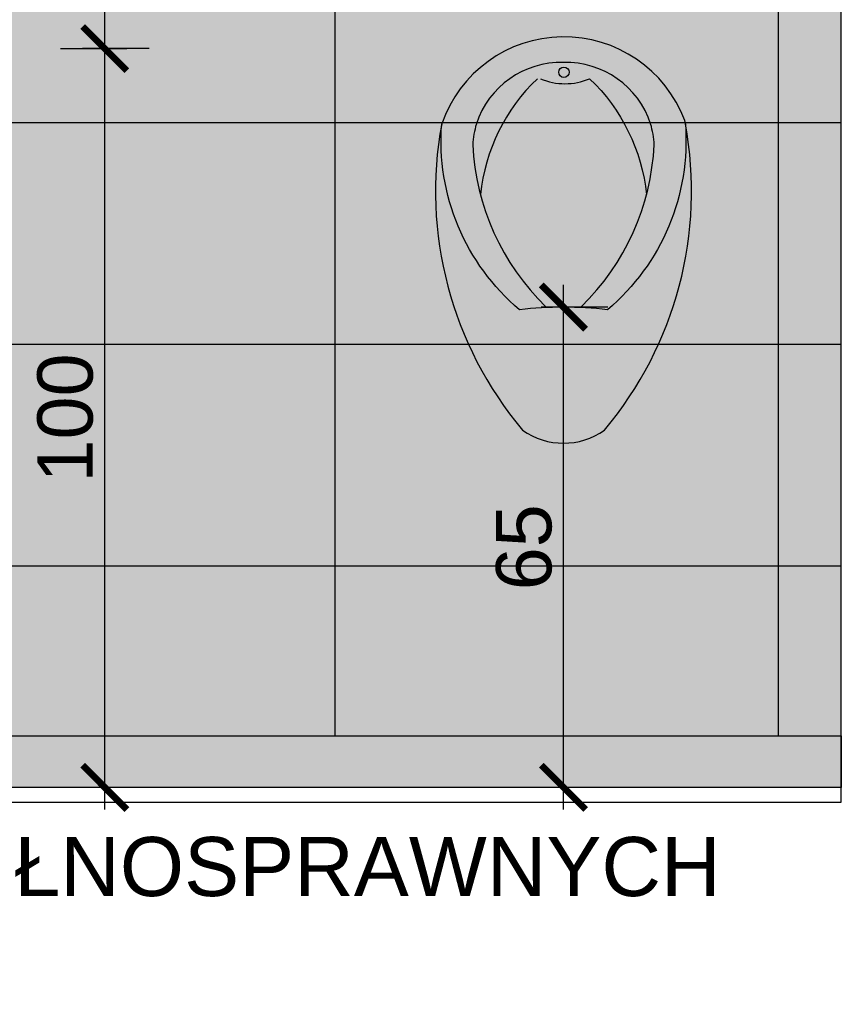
# Model space of a CAD drawing. Header units: centimetres. Extents: x 4120 to 19220, y -7417 to 180.
# Tile 163 of 223: x 15912 to 16023, y -3096 to -2963. Entities that reach past the tile are written whole.
import ezdxf

# ---------------------------------------------------------------- set-up
doc = ezdxf.new("R2010")
doc.units = ezdxf.units.CM
doc.layers.add('A_Wyposażenie', color=8, linetype='Continuous')
doc.styles.add('Arial', font='arial.ttf', dxfattribs={"height": 25})
doc.styles.get("Standard").update_dxf_attribs({"font": 'arial.ttf'})
doc.dimstyles.new('1', dxfattribs={"dimscale": 3, "dimtxt": 2, "dimasz": 1, "dimexe": 1, "dimexo": 0, "dimgap": 0.5, "dimtad": 1, "dimdec": 0, "dimdsep": 46, "dimtxsty": 'Standard', "dimblk": 'ARCHTICK', "dimcen": 0.5, "dimdle": 1, "dimclrd": 5, "dimclre": 5, "dimclrt": 5, "dimadec": 0, "dimazin": 2, "dimtfac": 1, "dimtdec": 0, "dimtofl": 0, "dimtmove": 0, "dimatfit": 3, "dimldrblk": 'OBLIQUE', "dimfxl": 1, "dimtvp": 0.5, "dimtolj": 1, "dimtzin": 0, "dimlwd": -1, "dimarcsym": 0})

# ---------------------------------------------------------------- blocks, each defined once
blk = doc.blocks.new('_ArchTick')
at = {"color": 0, "linetype": 'ByBlock', "const_width": 0.15}
blk.add_lwpolyline([(-0.5, -0.5), (0.5, 0.5)], dxfattribs=at)
blk = doc.blocks.new('*D2265')
blk.add_line((15985.28, -3069.58), (15985.28, -2998.58))
at = {"lineweight": -2}
for p, q in [((15991.28, -3001.58), (15982.28, -3001.58)), ((15991.28, -3066.58), (15982.28, -3066.58))]:
    blk.add_line(p, q, dxfattribs=at)
at = {"layer": 'Defpoints', "color": 0}
for p in [(15985.28, -3001.58), (16022.89, -3001.58), (16022.89, -3066.58)]:
    blk.add_point(p, dxfattribs=at)
at = {"xscale": 6, "yscale": 6, "zscale": 6}
for p, rotation in [((15985.28, -3001.58), 90), ((15985.28, -3066.58), 270)]:
    blk.add_blockref('_ArchTick', p, dxfattribs=dict(at, rotation=rotation))
at = {"insert": (15979.95, -3034.08), "char_height": 7.5, "attachment_point": 5, "rotation": 90}
blk.add_mtext('\\A1;65', dxfattribs=at)
blk = doc.blocks.new('_Oblique')
at = {"color": 0, "linetype": 'ByBlock', "lineweight": -2}
blk.add_line((-0.5, -0.5), (0.5, 0.5), dxfattribs=at)
blk = doc.blocks.new('*D2267')
blk.add_line((15923.18, -2969.58), (15923.18, -2843.58))
at = {"lineweight": -2}
for p, q in [((15917.18, -2846.58), (15926.18, -2846.58)), ((15917.18, -2966.58), (15926.18, -2966.58))]:
    blk.add_line(p, q, dxfattribs=at)
at = {"layer": 'Defpoints', "color": 0}
for p in [(15882.27, -2846.58), (15923.18, -2846.58), (15882.27, -2966.58)]:
    blk.add_point(p, dxfattribs=at)
at = {"xscale": 6, "yscale": 6, "zscale": 6}
for p, rotation in [((15923.18, -2846.58), 90), ((15923.18, -2966.58), 270)]:
    blk.add_blockref('_ArchTick', p, dxfattribs=dict(at, rotation=rotation))
at = {"insert": (15917.85, -2906.58), "char_height": 7.5, "attachment_point": 5, "rotation": 90}
blk.add_mtext('\\A1;120', dxfattribs=at)
blk = doc.blocks.new('*D2326')
blk.add_line((15923.18, -3069.58), (15923.18, -2963.58))
at = {"lineweight": -2}
for p, q in [((15929.18, -2966.58), (15920.18, -2966.58)), ((15929.18, -3066.58), (15920.18, -3066.58))]:
    blk.add_line(p, q, dxfattribs=at)
at = {"layer": 'Defpoints', "color": 0}
for p in [(15923.18, -2966.58), (15964.72, -2966.58), (15964.72, -3066.58)]:
    blk.add_point(p, dxfattribs=at)
at = {"xscale": 6, "yscale": 6, "zscale": 6}
for p, rotation in [((15923.18, -2966.58), 90), ((15923.18, -3066.58), 270)]:
    blk.add_blockref('_ArchTick', p, dxfattribs=dict(at, rotation=rotation))
at = {"insert": (15917.85, -3016.58), "char_height": 7.5, "attachment_point": 5, "rotation": 90}
blk.add_mtext('\\A1;100', dxfattribs=at)

msp = doc.modelspace()

# ---------------------------------------------------------------- hatches: boundary and pattern name
at = {"true_color": 0xeee2d8}
msp.add_hatch(color=254, dxfattribs=at).paths.add_polyline_path([(15797.39, -3059.58), (16022.89, -3059.58), (16022.89, -2796.58), (15797.39, -2796.58)])
at = {"true_color": 0xfffffe}
h = msp.add_hatch(color=7, dxfattribs=at)
h.paths.add_polyline_path([(16001.78, -2976.78, -0.24072), (15991.24, -3001.93, 0.057817), (15979.33, -3001.93, -0.24072), (15968.79, -2976.78, 0.223996), (15979.73, -3018.21, 0.321042), (15990.84, -3018.21, 0.223996)])
h.paths.add_polyline_path([(15991.24, -3001.93, 0.24072), (16001.78, -2976.78), (16001.69, -2976.31, 0.702299), (15968.79, -2976.78, 0.24072), (15979.33, -3001.93, -0.057817)])
h.paths.add_polyline_path([(15986.05, -2969.79, -1), (15984.63, -2969.79, -1)], flags=16)
h.paths.add_polyline_path([(15986.05, -2969.79, 1), (15984.63, -2969.79, 1)], flags=0)
at = {"true_color": 0x575757}
msp.add_hatch(color=251, dxfattribs=at).paths.add_polyline_path([(15797.39, -3066.58), (16022.89, -3066.58), (16022.89, -3059.58), (15797.39, -3059.58)])

# ---------------------------------------------------------------- linework, layer by layer
at = {"color": 8, "elevation": 0}
msp.add_lwpolyline([(15797.39, -3068.58), (16022.89, -3068.58), (16022.89, -2739.58)], dxfattribs=at)
at = {"elevation": 0}
for points in [[(15797.39, -3059.58), (16022.89, -3059.58), (16022.89, -2796.58), (15797.39, -2796.58)], [(16022.89, -3066.58), (15797.39, -3066.58), (15797.39, -3059.58), (16022.89, -3059.58)]]:
    msp.add_lwpolyline(points, close=True, dxfattribs=at)
for points in [[(15954.39, -3059.58), (15954.39, -2796.58)], [(16014.39, -3059.58), (16014.39, -2796.58)], [(15797.39, -2976.58), (16022.89, -2976.58)], [(15797.39, -3006.58), (16022.89, -3006.58)], [(15797.39, -3036.58), (16022.89, -3036.58)], [(15797.39, -3059.58), (15962.39, -3059.58)], [(15962.39, -3066.58), (15797.39, -3066.58)]]:
    msp.add_lwpolyline(points, dxfattribs=at)
at = {"layer": 'A_Wyposażenie', "color": 8, "elevation": 0}
for points in [[(16001.78, -2976.78, -0.24072), (15991.24, -3001.93, 0.057817), (15979.33, -3001.93, -0.24072), (15968.79, -2976.78, 0.223996), (15979.73, -3018.21, 0.321042), (15990.84, -3018.21, 0.223996), (16001.78, -2976.78), (16001.69, -2976.31, 0.702299), (15968.79, -2976.78)], [(15987.68, -3001.52, 0.189917), (15997.56, -2979.6, 0.0601), (15997.08, -2976.78, 0.334024), (15985.28, -2968.48, 0.334024), (15973.49, -2976.78, 0.0601), (15973, -2979.6, 0.189917), (15982.89, -3001.52)], [(15981.75, -2970.66, 0.176713), (15974.03, -2986.32, 0.268611)], [(15982.15, -2970.66, 0.203777), (15988.82, -2970.66, -0.176713), (15996.53, -2986.32)]]:
    msp.add_lwpolyline(points, format="xyb", dxfattribs=at)
at = {"layer": 'A_Wyposażenie', "color": 8}
msp.add_circle((15985.34, -2969.79, 0), 0.707, dxfattribs=at)

# ---------------------------------------------------------------- texts
at = {"color": 7, "lineweight": 18, "insert": (15798.54, -3073.29, 0), "char_height": 8, "width": 210.3145, "attachment_point": 1, "style": 'Arial'}
msp.add_mtext('TOALETA DLA NIEPEŁNOSPRAWNYCH\\PTOALETA MĘSKA', dxfattribs=at)

# ---------------------------------------------------------------- dimensions: what is measured, and where the dimension line sits
for base, p1, p2, picture, middle in [((15923.18, -2846.58, 0), (15882.27, -2966.58, 0), (15882.27, -2846.58, 0), '*D2267', (15917.85, -2906.58, 0)), ((15923.18, -2966.58, 0), (15964.72, -3066.58, 0), (15964.72, -2966.58, 0), '*D2326', (15917.85, -3016.58, 0)), ((15985.28, -3001.58, 0), (16022.89, -3066.58, 0), (16022.89, -3001.58, 0), '*D2265', (15979.95, -3034.08, 0))]:
    dim = msp.add_linear_dim(base=base, p1=p1, p2=p2, angle=90, dimstyle='1', override={"dimtxt": 2.5, "dimasz": 2, "dimclrd": 256, "dimclre": 256, "dimclrt": 256, "dimfxl": 2, "dimfxlon": 1, "dimarcsym": 1})
    dim.commit()
    dim.dimension.update_dxf_attribs({"geometry": picture, "text_midpoint": middle})

doc.saveas('drawing.dxf')
